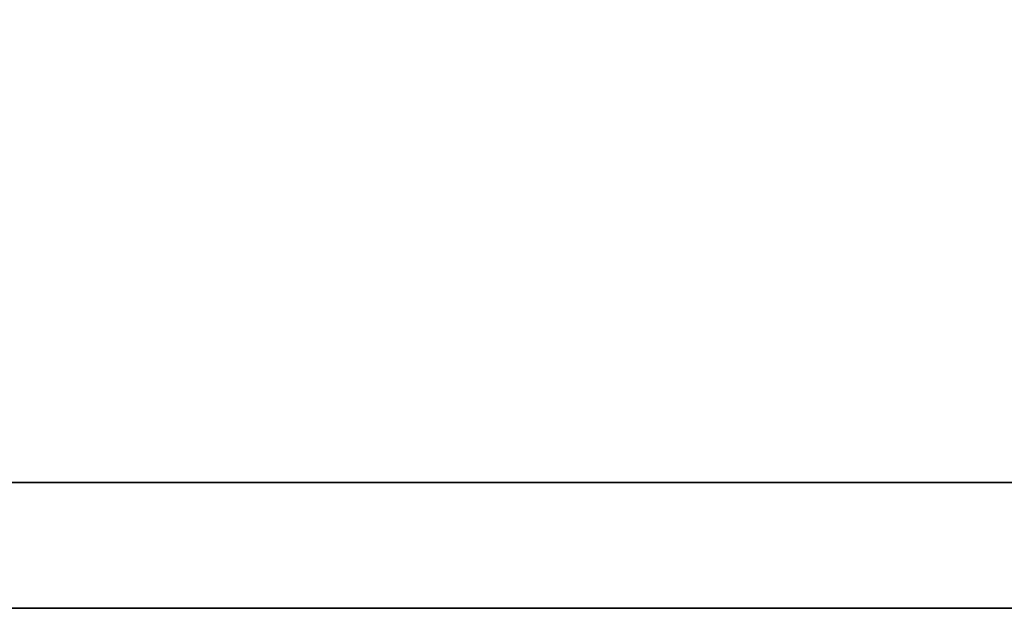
# Model space of a CAD drawing. Extents: x 590 to 738, y 19 to 112.
# Tile 11 of 58: x 697.198 to 698.025, y 76.133 to 76.627. Entities that reach past the tile are written whole.
import ezdxf

# ---------------------------------------------------------------- set-up
doc = ezdxf.new("R2010")
doc.units = 0
doc.header["$LTSCALE"] = 3
doc.header["$MEASUREMENT"] = 0
doc.layers.add('DIM', color=4, linetype='CONTINUOUS')
doc.layers.add('layer 1', color=7, linetype='CONTINUOUS')

# ---------------------------------------------------------------- blocks, each defined once
blk = doc.blocks.new('TBI MOTION logo(完整正式版)')
at = {"layer": 'layer 1', "color": 22, "lineweight": 35}
blk.add_open_spline([(75.90875, -9.47875), (75.90875, -9.47875), (75.90875, -12.28625), (75.90875, -12.28625), (75.90875, -12.28625), (75.90875, -12.28625), (75.90875, -12.47875), (75.90875, -12.47875), (75.90875, -12.47875), (75.90875, -12.47875), (75.71625, -12.47875), (75.71625, -12.47875), (75.71625, -12.47875), (75.71625, -12.47875), (-88.32875, -12.47875), (-88.32875, -12.47875), (-88.32875, -12.47875), (-88.32875, -12.47875), (-88.32875, -13.29375), (-88.32875, -13.29375), (-88.32875, -13.29375), (-88.32875, -13.29375), (82.89125, -13.29375), (82.89125, -13.29375), (82.89125, -13.29375), (82.89125, -13.29375), (75.90875, -9.47875), (75.90875, -9.47875)], degree=3, knots=[0, 0, 0, 0, 0.1428571, 0.1428571, 0.1428571, 0.1428572, 0.2857143, 0.2857143, 0.2857143, 0.2857143, 0.4285714, 0.4285714, 0.4285714, 0.4285714, 0.5714286, 0.5714286, 0.5714286, 0.5714286, 0.7142857, 0.7142857, 0.7142857, 0.7142857, 0.8571429, 0.8571429, 0.8571429, 0.8571429, 1, 1, 1, 1], dxfattribs=at)

msp = doc.modelspace()

# ---------------------------------------------------------------- block references
at = {"layer": 'DIM', "xscale": 0.1295999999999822, "yscale": 0.1295999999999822, "zscale": 0.1295999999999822}
msp.add_blockref('TBI MOTION logo(完整正式版)', (706.16398, 77.85582), dxfattribs=at)

doc.saveas('drawing.dxf')
